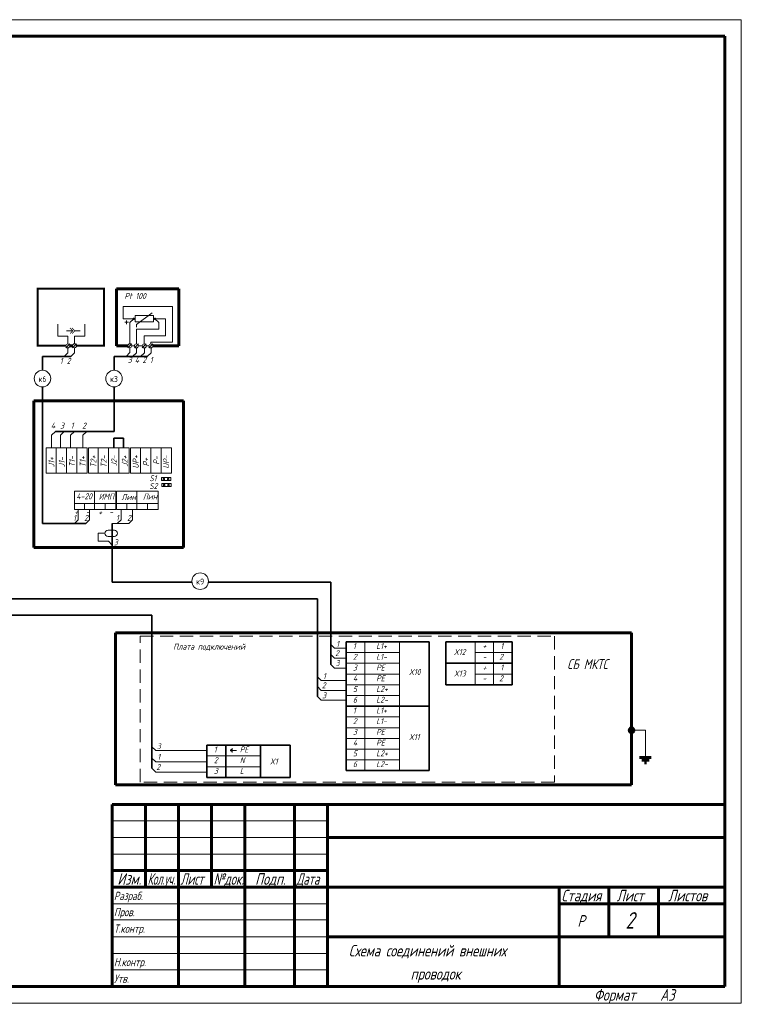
# Model space of a CAD drawing. Header units: millimetres. Extents: x 0 to 840, y 0 to 297.
# Tile 4 of 4: x 622 to 840, y 0 to 297. Entities that reach past the tile are written whole.
import ezdxf

# ---------------------------------------------------------------- set-up
doc = ezdxf.new("R2010")
doc.units = ezdxf.units.MM
for name, pattern in [('K5LT32768', [0]), ('K5LT32769', [0]), ('K5LT32770', [6, 4, -2]), ('K5LT_BASIC', [0]), ('K5LT_THIN', [0])]:
    doc.linetypes.add(name, pattern=pattern)
doc.layers.add('Системный слой', color=7, linetype='Continuous')
doc.styles.add('KTEXTSTYLE', font='GOST_AU.SHX', dxfattribs={"width": 0.96, "height": 5})

# ---------------------------------------------------------------- blocks, each defined once
blk = doc.blocks.new('U12')
at = {"layer": 'Системный слой', "true_color": 0xffffff}
h = blk.add_hatch(color=7, dxfattribs=at)
h.paths.add_polyline_path([(807.34, 82.89), (806.34, 81.9), (806.84, 81.7), (807.34, 81.9), (807.54, 82.4)])
h.paths.add_polyline_path([(806.34, 81.9), (807.34, 82.89), (806.84, 83.1), (806.34, 82.89), (806.14, 82.4)])
at = {"layer": 'Системный слой', "color": 5, "linetype": 'K5LT_BASIC', "lineweight": 60, "true_color": 0x0000ff}
for p, q in [((806.14, 81.7), (807.54, 83.1)), ((809.27, 74.21), (812.78, 74.21)), ((809.92, 73.39), (812.13, 73.39)), ((810.71, 72.6), (811.34, 72.6))]:
    blk.add_line(p, q, dxfattribs=at)
at = {"layer": 'Системный слой', "color": 7, "linetype": 'K5LT_THIN', "lineweight": 18}
for p in [(807.54, 82.4), (811.02, 74.71)]:
    blk.add_line(p, (811.02, 82.4), dxfattribs=at)
at = {"layer": 'Системный слой', "color": 5, "linetype": 'K5LT_BASIC', "lineweight": 60, "true_color": 0x0000ff}
blk.add_circle((806.84, 82.4), 0.701, dxfattribs=at)
blk = doc.blocks.new('U25')
at = {"layer": 'Системный слой', "color": 7, "linetype": 'K5LT_THIN', "lineweight": 18}
for p, q in [((648.73, 142.83), (650.62, 142.83)), ((648.73, 140.96), (650.62, 140.96))]:
    blk.add_line(p, q, dxfattribs=at)
for centre, start, end in [((648.73, 141.89), 90, 270), ((650.62, 141.89), 270, 90)]:
    blk.add_arc(centre, 0.934, start, end, dxfattribs=at)
blk = doc.blocks.new('U26')
at = {"layer": 'Системный слой', "color": 7, "linetype": 'K5LT_THIN', "lineweight": 18}
for p, q in [((638.08, 203.05), (636.2, 203.05)), ((640.28, 203.05), (638.68, 203.05))]:
    blk.add_line(p, q, dxfattribs=at)
at = {"layer": 'Системный слой', "color": 7, "linetype": 'K5LT_THIN', "const_width": 0.18}
for points in [[(637.23, 202.2), (638.08, 203.05), (637.23, 203.9)], [(637.83, 202.2), (638.68, 203.05), (637.83, 203.9)]]:
    blk.add_lwpolyline(points, dxfattribs=at)

msp = doc.modelspace()

# ---------------------------------------------------------------- linework, layer by layer
at = {"color": 7, "linetype": 'K5LT_THIN', "lineweight": 18}
for p, q in [((420, 297), (840, 297)), ((840, 297), (840, 0)), ((650, 55), (715, 55)), ((650, 50), (715, 50)), ((650, 45), (715, 45)), ((650, 30), (715, 30)), ((650, 25.18), (715, 25.18)), ((650, 20), (715, 20)), ((650, 15), (715, 15)), ((650, 10), (715, 10)), ((840, 0), (420, 0))]:
    msp.add_line(p, q, dxfattribs=at)
at = {"color": 5, "linetype": 'K5LT_BASIC', "lineweight": 60, "true_color": 0x0000ff}
for p, q in [((440, 292), (835, 292)), ((835, 292), (835, 5)), ((650, 60), (835, 60)), ((650, 5), (650, 60)), ((660, 55), (660, 60)), ((670, 5), (670, 60)), ((680, 55), (680, 60)), ((690, 5), (690, 60)), ((705, 5), (705, 60)), ((715, 5), (715, 60)), ((660, 50), (660, 55)), ((680, 50), (680, 55)), ((660, 45), (660, 50)), ((680, 45), (680, 50)), ((715, 50), (785, 50)), ((785, 50), (835, 50)), ((660, 40), (660, 45)), ((680, 40), (680, 45)), ((650, 40), (670, 40)), ((660, 35), (660, 40)), ((670, 40), (690, 40)), ((680, 35), (680, 40)), ((690, 40), (705, 40)), ((705, 40), (715, 40)), ((650, 35), (670, 35)), ((670, 35), (690, 35)), ((690, 35), (705, 35)), ((705, 35), (715, 35)), ((715, 35), (785, 35)), ((785, 35), (835, 35)), ((785, 20), (785, 35)), ((800, 20), (800, 35)), ((815, 20), (815, 35)), ((785, 30), (800, 30)), ((800, 30), (815, 30)), ((815, 30), (835, 30)), ((715, 20), (785, 20)), ((785, 5), (785, 20)), ((785, 20), (835, 20)), ((835, 5), (440, 5))]:
    msp.add_line(p, q, dxfattribs=at)
at = {"layer": 'Системный слой', "color": 5, "linetype": 'K5LT_BASIC', "lineweight": 60, "true_color": 0x0000ff}
for p, q in [((651.26, 215.73), (651.26, 198.51)), ((670.13, 215.73), (651.26, 215.73)), ((670.13, 198.51), (670.13, 215.73)), ((637.19, 198.51), (638, 198.51)), ((651.26, 198.51), (654.69, 198.51)), ((662.26, 198.51), (670.13, 198.51)), ((626.26, 181.94), (671.48, 181.94)), ((626.26, 137.56), (626.26, 181.94)), ((671.48, 181.94), (671.48, 137.56)), ((671.48, 137.56), (626.26, 137.56)), ((651.01, 111.84), (651.01, 65.88)), ((806.84, 111.84), (651.01, 111.84)), ((806.84, 65.88), (806.84, 111.84)), ((651.01, 65.88), (806.84, 65.88))]:
    msp.add_line(p, q, dxfattribs=at)
at = {"layer": 'Системный слой', "color": 7, "linetype": 'K5LT_THIN', "lineweight": 18}
for p, q in [((653.26, 206.7), (653.26, 210.43)), ((653.26, 210.43), (668.23, 210.43)), ((657.28, 204.9), (662.09, 208.51)), ((668.23, 210.43), (668.23, 199.61)), ((656.87, 206.7), (653.26, 206.7)), ((653.79, 205.61), (654.86, 205.61)), ((654.32, 205.07), (654.32, 206.14)), ((656.47, 206.7), (655.27, 205.5)), ((655.27, 205.5), (655.27, 199.11)), ((656.87, 207.7), (662.49, 207.7)), ((656.87, 205.7), (656.87, 207.7)), ((662.49, 205.7), (656.87, 205.7)), ((662.49, 207.7), (662.49, 205.7)), ((662.49, 206.7), (666.11, 206.7)), ((662.89, 206.7), (664.1, 205.5)), ((664.1, 205.5), (664.1, 203.49)), ((666.11, 206.7), (666.11, 201.48)), ((633.53, 205.02), (633.53, 201.42)), ((641.67, 205.02), (641.67, 201.42)), ((657.28, 204.9), (657.28, 204.11)), ((664.1, 203.49), (657.28, 203.49)), ((657.28, 203.49), (657.28, 199.09)), ((636.59, 201.42), (633.53, 201.42)), ((636.59, 201.42), (636.59, 199.11)), ((638.61, 201.42), (638.61, 199.11)), ((638.61, 201.42), (641.67, 201.42)), ((666.11, 201.48), (659.68, 201.48)), ((659.68, 201.48), (659.68, 199.09)), ((661.69, 199.61), (661.69, 199.08)), ((668.23, 199.61), (661.69, 199.61)), ((636.61, 196.41), (635.46, 195.26)), ((635.99, 197.89), (637.19, 199.09)), ((636.61, 197.89), (636.61, 196.41)), ((638.61, 196.41), (637.46, 195.26)), ((638, 197.91), (639.21, 199.11)), ((638.61, 197.91), (638.61, 196.41)), ((655.35, 196.44), (654.17, 195.26)), ((654.69, 197.91), (655.89, 199.11)), ((655.35, 197.91), (655.35, 196.44)), ((655.89, 198.51), (656.67, 198.51)), ((657.33, 196.42), (656.15, 195.24)), ((656.67, 197.89), (657.88, 199.09)), ((657.33, 197.89), (657.33, 196.42)), ((657.88, 198.51), (659.06, 198.51)), ((659.71, 196.41), (658.54, 195.23)), ((659.06, 197.88), (660.26, 199.09)), ((659.71, 197.88), (659.71, 196.41)), ((660.26, 198.51), (661.06, 198.51)), ((661.75, 196.41), (660.57, 195.23)), ((661.05, 197.87), (662.26, 199.08)), ((661.75, 197.88), (661.75, 196.41)), ((631.69, 171.52), (632.83, 172.66)), ((634.37, 171.52), (635.51, 172.66)), ((637.41, 171.52), (638.55, 172.66)), ((641.14, 171.52), (642.28, 172.66)), ((631.69, 167.73), (631.69, 171.52)), ((634.37, 167.73), (634.37, 171.52)), ((637.41, 167.73), (637.41, 171.52)), ((641.14, 167.73), (641.14, 171.52)), ((664.87, 157.78), (664.87, 158.75)), ((664.87, 158.75), (667.64, 158.75)), ((667.64, 157.78), (664.87, 157.78)), ((665.33, 158.47), (665.33, 158)), ((665.79, 158.47), (665.33, 158.47)), ((665.33, 158), (665.79, 158)), ((665.79, 158), (665.79, 158.47)), ((666.65, 158.47), (666.65, 158)), ((667.11, 158.47), (666.65, 158.47)), ((666.65, 158), (667.11, 158)), ((667.11, 158), (667.11, 158.47)), ((667.64, 158.75), (667.64, 157.78)), ((664.97, 155.97), (664.97, 156.95)), ((664.97, 156.95), (667.74, 156.95)), ((667.74, 155.97), (664.97, 155.97)), ((665.9, 156.66), (665.43, 156.66)), ((665.43, 156.66), (665.43, 156.2)), ((665.43, 156.2), (665.9, 156.2)), ((665.9, 156.2), (665.9, 156.66)), ((667.22, 156.66), (666.75, 156.66)), ((666.75, 156.66), (666.75, 156.2)), ((666.75, 156.2), (667.22, 156.2)), ((667.22, 156.2), (667.22, 156.66)), ((667.74, 156.95), (667.74, 155.97)), ((639.69, 149.06), (639.69, 146)), ((643.14, 149.06), (643.14, 146)), ((652.64, 149.06), (652.64, 146)), ((656.1, 149.06), (656.1, 146)), ((639.69, 146), (638.54, 144.86)), ((643.14, 146), (642, 144.86)), ((652.64, 146), (651.5, 144.86)), ((656.1, 146), (654.95, 144.86)), ((642, 144.86), (637, 144.86)), ((654.95, 144.86), (649.95, 144.86)), ((647.79, 141.89), (645.73, 141.89)), ((645.73, 141.89), (645.73, 139.49)), ((648.81, 139.49), (645.73, 139.49)), ((648.81, 139.49), (649.95, 138.35)), ((715.98, 108.3), (717.12, 107.16)), ((720.6, 107.16), (717.12, 107.16)), ((715.98, 105.3), (717.12, 104.16)), ((720.6, 104.16), (717.12, 104.16)), ((715.98, 102.3), (717.12, 101.16)), ((720.6, 101.16), (717.12, 101.16)), ((711.98, 98.58), (713.12, 97.44)), ((711.98, 95.58), (713.12, 94.44)), ((720.6, 97.44), (713.12, 97.44)), ((711.98, 92.58), (713.12, 91.44)), ((720.6, 94.44), (713.12, 94.44)), ((720.6, 91.44), (713.12, 91.44)), ((661.98, 77.4), (663.12, 76.26)), ((678.6, 76.26), (663.12, 76.26)), ((685.68, 76.33), (685.68, 76.44)), ((685.68, 76.33), (685.68, 76.21)), ((685.94, 76.33), (685.94, 76.66)), ((685.94, 76.33), (685.94, 76)), ((686.23, 76.33), (686.23, 76.99)), ((686.23, 76.33), (686.23, 75.67)), ((687.56, 76.33), (686.23, 76.33)), ((661.98, 74), (663.12, 72.86)), ((678.6, 72.86), (663.12, 72.86)), ((661.98, 70.94), (663.12, 69.79)), ((678.6, 69.79), (663.12, 69.79))]:
    msp.add_line(p, q, dxfattribs=at)
at = {"layer": 'Системный слой', "color": 7, "linetype": 'K5LT32768', "lineweight": 35}
for p, q in [((637.46, 195.26), (628.91, 195.26)), ((628.91, 191.11), (628.91, 195.26)), ((660.6, 195.26), (650.53, 195.26)), ((650.53, 191.11), (650.53, 195.26)), ((628.91, 144.86), (628.91, 186.11)), ((650.53, 172.66), (650.53, 186.11)), ((650.53, 172.66), (632.83, 172.66)), ((650.45, 167.73), (650.45, 170.62)), ((650.45, 170.62), (653.41, 170.62)), ((653.41, 170.62), (653.41, 167.73)), ((642, 144.86), (628.91, 144.86)), ((649.95, 144.86), (649.95, 127.14)), ((649.95, 127.14), (674.06, 127.14)), ((679.03, 127.14), (715.98, 127.14)), ((715.98, 127.14), (715.98, 102.3)), ((537.75, 122.14), (711.98, 122.14)), ((711.98, 122.14), (711.98, 92.58)), ((545.01, 117.14), (661.98, 117.14)), ((661.98, 117.14), (661.98, 70.94)), ((745.71, 109.1), (720.6, 109.1)), ((720.6, 70.22), (720.6, 109.1)), ((745.71, 70.22), (745.71, 109.1)), ((750.71, 109.1), (770.82, 109.1)), ((750.71, 96.14), (750.71, 109.1)), ((770.82, 96.14), (770.82, 109.1)), ((750.71, 102.62), (770.82, 102.62)), ((750.71, 96.14), (770.82, 96.14)), ((720.6, 89.66), (745.71, 89.66)), ((678.6, 68.16), (678.6, 77.88)), ((678.6, 77.88), (703.71, 77.88)), ((684.27, 77.88), (684.27, 68.16)), ((694.8, 77.88), (694.8, 68.16)), ((703.71, 68.16), (703.71, 77.88)), ((745.71, 70.22), (720.6, 70.22)), ((703.71, 68.16), (678.6, 68.16))]:
    msp.add_line(p, q, dxfattribs=at)
at = {"layer": 'Системный слой', "color": 18, "linetype": 'K5LT32769', "lineweight": 15, "true_color": 0x010101}
for p, q in [((630.06, 167.73), (642.43, 167.73)), ((630.06, 167.71), (630.06, 160.05)), ((633.04, 167.73), (633.04, 160.03)), ((636.16, 167.73), (636.16, 160.03)), ((639.29, 167.73), (639.29, 160.03)), ((642.43, 167.73), (642.43, 160.03)), ((642.77, 167.73), (655.14, 167.73)), ((642.77, 167.71), (642.77, 160.05)), ((645.75, 167.73), (645.75, 160.03)), ((648.87, 167.73), (648.87, 160.03)), ((652.01, 167.73), (652.01, 160.03)), ((655.14, 167.73), (655.14, 160.03)), ((655.54, 167.72), (667.9, 167.72)), ((655.54, 167.7), (655.54, 160.04)), ((658.52, 167.72), (658.52, 160.02)), ((661.63, 167.72), (661.63, 160.02)), ((664.77, 167.72), (664.77, 160.02)), ((667.9, 167.72), (667.9, 160.02)), ((630.06, 160.03), (642.43, 160.03)), ((642.77, 160.03), (655.14, 160.03)), ((655.54, 160.02), (667.9, 160.02)), ((638.54, 149.06), (638.54, 154.61)), ((638.54, 154.61), (651.04, 154.61)), ((644.66, 154.61), (644.66, 149.06)), ((651.04, 154.61), (651.04, 149.06)), ((651.32, 154.61), (663.83, 154.61)), ((651.32, 149.06), (651.32, 154.61)), ((657.45, 154.61), (657.45, 149.06)), ((663.83, 154.61), (663.83, 149.06)), ((651.04, 150.93), (638.54, 150.93)), ((651.04, 149.06), (638.54, 149.06)), ((641.58, 150.93), (641.58, 149.06)), ((647.86, 150.93), (647.86, 149.05)), ((663.83, 150.93), (651.32, 150.93)), ((663.83, 149.06), (651.32, 149.06)), ((654.37, 150.93), (654.37, 149.06)), ((660.65, 150.93), (660.65, 149.05)), ((726.27, 109.1), (726.27, 70.22)), ((736.8, 109.1), (736.8, 99.38)), ((770.82, 109.1), (759.62, 109.1)), ((759.62, 109.1), (759.62, 102.62)), ((765.15, 109.1), (765.15, 96.14)), ((736.8, 105.86), (720.6, 105.86)), ((759.62, 105.86), (770.82, 105.86)), ((736.8, 102.62), (720.6, 102.62)), ((750.71, 102.62), (770.82, 102.62)), ((770.82, 102.62), (759.62, 102.62)), ((759.62, 102.62), (759.62, 96.14)), ((720.6, 99.38), (736.8, 99.38)), ((736.8, 99.38), (720.6, 99.38)), ((736.8, 99.38), (736.8, 89.66)), ((759.62, 99.38), (770.82, 99.38)), ((736.8, 96.14), (720.6, 96.14)), ((736.8, 92.9), (720.6, 92.9)), ((736.8, 89.66), (720.6, 89.66)), ((736.8, 89.66), (736.8, 79.94)), ((736.8, 86.42), (720.6, 86.42)), ((736.8, 83.18), (720.6, 83.18)), ((736.8, 79.94), (720.6, 79.94)), ((736.8, 79.94), (736.8, 70.22)), ((694.8, 74.64), (678.6, 74.64)), ((736.8, 76.7), (720.6, 76.7)), ((694.8, 71.4), (678.6, 71.4)), ((736.8, 73.46), (720.6, 73.46))]:
    msp.add_line(p, q, dxfattribs=at)
at = {"layer": 'Системный слой', "color": 5, "linetype": 'K5LT32770', "lineweight": 15, "true_color": 0x0000ff}
for p, q in [((658.44, 110.77), (783.55, 110.77)), ((658.44, 66.77), (658.44, 110.77)), ((783.55, 110.77), (783.55, 66.77)), ((783.55, 66.77), (658.44, 66.77))]:
    msp.add_line(p, q, dxfattribs=at)
at = {"layer": 'Системный слой', "color": 5, "linetype": 'K5LT_BASIC', "true_color": 0x0000ff, "const_width": 0.6}
for points in [[(635.99, 198.51), (627.48, 198.51), (627.48, 215.73), (647.48, 215.73), (647.48, 198.51), (639.21, 198.51)], [(638, 198.51), (637.19, 198.51)], [(638, 198.51), (637.19, 198.51)], [(647.48, 198.51), (639.21, 198.51)]]:
    msp.add_lwpolyline(points, dxfattribs=at)
at = {"layer": 'Системный слой', "color": 7, "linetype": 'K5LT_THIN', "lineweight": 18}
for centre, radius in [((656.47, 206.7), 0.201), ((662.89, 206.7), 0.201), ((636.59, 198.49), 0.602), ((638.61, 198.51), 0.602), ((655.29, 198.51), 0.602), ((657.28, 198.49), 0.602), ((659.66, 198.48), 0.602), ((661.66, 198.48), 0.602)]:
    msp.add_circle(centre, radius, dxfattribs=at)
for centre in [(628.91, 188.61), (650.53, 188.61), (676.55, 127.42)]:
    msp.add_arc(centre, 2.5, 0, 360, dxfattribs=at)

# ---------------------------------------------------------------- block references
at = {"layer": 'Системный слой'}
for name in ['U26', 'U25', 'U12']:
    msp.add_blockref(name, (0, 0), dxfattribs=at)

# ---------------------------------------------------------------- texts
at = {"color": 7, "char_height": 2.5, "attachment_point": 1, "style": 'KTEXTSTYLE'}
for s, insert in [('\\H3.5;\\W0.965;\\Q15;\\Q15;Изм.', (651.53, 39.23)), ('\\H3.5;\\W0.965;\\Q15;\\Q15;\\W0.735;Кол.уч.', (660.65, 39.23)), ('\\H3.5;\\W0.965;\\Q15;\\Q15;\\W0.816;Лист', (670.6, 39.23)), ('\\H3.5;\\W0.965;\\Q15;\\Q15;\\W0.859;№док.', (680.57, 39.23)), ('\\H3.5;\\W0.965;\\Q15;\\Q15;Подп.', (693.15, 39.23)), ('\\H3.5;\\W0.965;\\Q15;\\Q15;\\W0.816;Дата', (705.6, 39.23)), ('\\H3.5;\\W0.965;\\Q15;\\Q15;\\H2.50;Разраб.', (650.5, 33.63)), ('\\H3.5;\\W0.965;\\Q15;\\Q15;Стадия', (785.66, 34.23)), ('\\H3.5;\\W0.965;\\Q15;\\Q15;Лист', (802.33, 34.23)), ('\\H3.5;\\W0.965;\\Q15;\\Q15;Листов', (817.88, 34.23)), ('\\H3.5;\\W0.965;\\Q15;\\Q15;\\H2.50;Пров.', (650.5, 28.73)), ('\\H3.5;\\W0.965;\\Q15;\\Q15;\\H5.00;2', (805, 27.47)), ('\\H3.5;\\W0.965;\\Q15;\\Q15;Р', (790.52, 26.58)), ('\\H3.5;\\W0.965;\\Q15;\\Q15;\\H2.50;Т.контр.', (650.5, 23.73)), ('\\H3.5;\\W0.965;\\Q15;\\Q15;Схема соединений внешних', (721.44, 17.58)), ('\\H3.5;\\W0.965;\\Q15;\\Q15;\\H2.50;Н.контр.', (650.5, 13.63)), ('\\H3.5;\\W0.965;\\Q15;\\Q15;проводок', (740.1, 10.58)), ('\\H3.5;\\W0.965;\\Q15;\\Q15;\\H2.50;Утв.', (650.5, 8.63)), ('\\H3.5;\\W0.965;\\Q15;\\Q15;Формат', (795.5, 4.23)), ('\\H3.5;\\W0.965;\\Q15;\\Q15;A3', (815.5, 4.23))]:
    msp.add_mtext(s, dxfattribs=dict(at, insert=insert))
at = {"layer": 'Системный слой', "color": 7, "char_height": 2.5, "attachment_point": 1, "style": 'KTEXTSTYLE'}
for s, insert in [('\\H3.5;\\W0.965;\\Q15;\\Q15;\\H1.80;Pt 100', (653.68, 214.45)), ('\\H3.5;\\W0.965;\\Q15;\\Q15;\\H1.80;1', (634.16, 194.86)), ('\\H3.5;\\W0.965;\\Q15;\\Q15;\\H1.80;2', (636.23, 194.83)), ('\\H3.5;\\W0.965;\\Q15;\\Q15;\\H1.80;3', (654.66, 195.13)), ('\\H3.5;\\W0.965;\\Q15;\\Q15;\\H1.80;4', (656.81, 195.13)), ('\\H3.5;\\W0.965;\\Q15;\\Q15;\\H1.80;2', (659.09, 195.13)), ('\\H3.5;\\W0.965;\\Q15;\\Q15;\\H1.80;1', (661.35, 195.13)), ('\\H3.5;\\W0.965;\\Q15;\\Q0;\\H1.80;к6', (627.72, 189.4)), ('\\H3.5;\\W0.965;\\Q15;\\Q0;\\H1.80;к3', (649.33, 189.4)), ('\\H3.5;\\W0.965;\\Q15;\\Q15;\\H1.80;4', (631.46, 175.32)), ('\\H3.5;\\W0.965;\\Q15;\\Q15;\\H1.80;3', (634.26, 175.32)), ('\\H3.5;\\W0.965;\\Q15;\\Q15;\\H1.80;1', (637.46, 175.32)), ('\\H3.5;\\W0.965;\\Q15;\\Q15;\\H1.80;2', (640.93, 175.32)), ('\\H3.5;\\W0.965;\\Q15;\\Q15;\\H1.80;S1', (661.17, 159.41)), ('\\H3.5;\\W0.965;\\Q15;\\Q15;\\H1.80;S2', (661.16, 157.07)), ('\\H3.5;\\W0.965;\\Q15;\\Q15;\\H1.80;4-20', (639.15, 153.96)), ('\\H3.5;\\W0.965;\\Q15;\\Q15;\\H1.80;ИМП', (645.89, 153.87)), ('\\H3.5;\\W0.965;\\Q15;\\Q15;\\H1.80;Лин', (652.75, 153.72)), ('\\H3.5;\\W0.965;\\Q15;\\Q15;\\H1.80;Лин', (659.2, 153.9)), ('\\H3.5;\\W0.965;\\Q15;\\Q15;\\H1.80;+', (638.54, 149.24)), ('\\H3.5;\\W0.965;\\Q15;\\Q15;\\H1.80;+', (645.76, 149.12)), ('\\H3.5;\\W0.965;\\Q15;\\Q15;\\H1.80;1', (638.16, 147.45)), ('\\H3.5;\\W0.965;\\Q15;\\Q15;\\H1.80;2', (641.49, 147.43)), ('\\H3.5;\\W0.965;\\Q15;\\Q15;\\H1.80;-', (642.03, 149.18)), ('\\H3.5;\\W0.965;\\Q15;\\Q15;\\H1.80;-', (649.06, 149.23)), ('\\H3.5;\\W0.965;\\Q15;\\Q15;\\H1.80;1', (651.12, 147.45)), ('\\H3.5;\\W0.965;\\Q15;\\Q15;\\H1.80;2', (654.45, 147.43)), ('\\H3.5;\\W0.965;\\Q15;\\Q15;\\H1.80;3', (650.46, 140.04)), ('\\H3.5;\\W0.965;\\Q15;\\Q0;\\H1.80;к9', (675.35, 128.21)), ('\\H3.5;\\W0.965;\\Q15;\\Q15;\\H1.80;Плата подключений', (668.4, 108.54)), ('\\H3.5;\\W0.965;\\Q15;\\Q15;\\H1.80;1', (717.64, 109.39)), ('\\H3.5;\\W0.965;\\Q15;\\Q15;\\H1.80;1', (722.69, 108.72)), ('\\H3.5;\\W0.965;\\Q15;\\Q15;\\H1.80;L1+', (729.71, 108.72)), ('\\H3.5;\\W0.965;\\Q15;\\Q15;\\H1.80;+', (761.82, 108.72)), ('\\H3.5;\\W0.965;\\Q15;\\Q15;\\H1.80;1', (767.23, 108.72)), ('\\H3.5;\\W0.965;\\Q15;\\Q15;\\H1.80;2', (717.3, 106.58)), ('\\H3.5;\\W0.965;\\Q15;\\Q15;\\H1.80;2', (722.69, 105.48)), ('\\H3.5;\\W0.965;\\Q15;\\Q15;\\H1.80;L1-', (729.71, 105.48)), ('\\H3.5;\\W0.965;\\Q15;\\Q15;\\H1.80;X12', (753.17, 106.93)), ('\\H3.5;\\W0.965;\\Q15;\\Q15;\\H1.80;-', (761.82, 105.48)), ('\\H3.5;\\W0.965;\\Q15;\\Q15;\\H1.80;2', (766.89, 105.48)), ('\\H3.5;\\W0.965;\\Q15;\\Q15;\\H1.80;3', (717.42, 103.58)), ('\\H3.5;\\W0.965;\\Q15;\\Q15;\\H1.80;3', (722.69, 102.24)), ('\\H3.5;\\W0.965;\\Q15;\\Q15;\\H1.80;PE', (729.71, 102.24)), ('\\H3.5;\\W0.965;\\Q15;\\Q15;\\H1.80;+', (761.82, 102.24)), ('\\H3.5;\\W0.965;\\Q15;\\Q15;\\H1.80;1', (767.23, 102.24)), ('\\H3.5;\\W0.965;\\Q15;\\Q15;\\H3.00;СБ МКТС', (787.43, 103.87)), ('\\H3.5;\\W0.965;\\Q15;\\Q15;\\H1.80;1', (713.64, 99.67)), ('\\H3.5;\\W0.965;\\Q15;\\Q15;\\H1.80;4', (722.69, 99)), ('\\H3.5;\\W0.965;\\Q15;\\Q15;\\H1.80;PE', (729.71, 99)), ('\\H3.5;\\W0.965;\\Q15;\\Q15;\\H1.80;X10', (739.59, 100.89)), ('\\H3.5;\\W0.965;\\Q15;\\Q15;\\H1.80;X13', (753.17, 100.45)), ('\\H3.5;\\W0.965;\\Q15;\\Q15;\\H1.80;2', (766.89, 99)), ('\\H3.5;\\W0.965;\\Q15;\\Q15;\\H1.80;2', (713.3, 96.86)), ('\\H3.5;\\W0.965;\\Q15;\\Q15;\\H1.80;5', (722.69, 95.76)), ('\\H3.5;\\W0.965;\\Q15;\\Q15;\\H1.80;L2+', (729.71, 95.76)), ('\\H3.5;\\W0.965;\\Q15;\\Q15;\\H1.80;-', (761.82, 99)), ('\\H3.5;\\W0.965;\\Q15;\\Q15;\\H1.80;3', (713.42, 93.86)), ('\\H3.5;\\W0.965;\\Q15;\\Q15;\\H1.80;6', (722.69, 92.52)), ('\\H3.5;\\W0.965;\\Q15;\\Q15;\\H1.80;L2-', (729.71, 92.52)), ('\\H3.5;\\W0.965;\\Q15;\\Q15;\\H1.80;1', (722.69, 89.28)), ('\\H3.5;\\W0.965;\\Q15;\\Q15;\\H1.80;L1+', (729.71, 89.28)), ('\\H3.5;\\W0.965;\\Q15;\\Q15;\\H1.80;2', (722.69, 86.04)), ('\\H3.5;\\W0.965;\\Q15;\\Q15;\\H1.80;L1-', (729.71, 86.04)), ('\\H3.5;\\W0.965;\\Q15;\\Q15;\\H1.80;3', (722.69, 82.8)), ('\\H3.5;\\W0.965;\\Q15;\\Q15;\\H1.80;PE', (729.71, 82.8)), ('\\H3.5;\\W0.965;\\Q15;\\Q15;\\H1.80;X11', (739.59, 81.24)), ('\\H3.5;\\W0.965;\\Q15;\\Q15;\\H1.80;3', (663.44, 78.49)), ('\\H3.5;\\W0.965;\\Q15;\\Q15;\\H1.80;1', (680.69, 77.5)), ('\\H3.5;\\W0.965;\\Q15;\\Q15;\\H1.80;PE', (688.52, 77.5)), ('\\H3.5;\\W0.965;\\Q15;\\Q15;\\H1.80;4', (722.69, 79.56)), ('\\H3.5;\\W0.965;\\Q15;\\Q15;\\H1.80;PE', (729.71, 79.56)), ('\\H3.5;\\W0.965;\\Q15;\\Q15;\\H1.80;1', (663.62, 75.28)), ('\\H3.5;\\W0.965;\\Q15;\\Q15;\\H1.80;5', (722.69, 76.32)), ('\\H3.5;\\W0.965;\\Q15;\\Q15;\\H1.80;L2+', (729.71, 76.32)), ('\\H3.5;\\W0.965;\\Q15;\\Q15;\\H1.80;2', (663.3, 72.21)), ('\\H3.5;\\W0.965;\\Q15;\\Q15;\\H1.80;2', (680.69, 74.26)), ('\\H3.5;\\W0.965;\\Q15;\\Q15;\\H1.80;N', (688.52, 74.26)), ('\\H3.5;\\W0.965;\\Q15;\\Q15;\\H1.80;X1', (697.59, 73.89)), ('\\H3.5;\\W0.965;\\Q15;\\Q15;\\H1.80;6', (722.69, 73.08)), ('\\H3.5;\\W0.965;\\Q15;\\Q15;\\H1.80;L2-', (729.71, 73.08)), ('\\H3.5;\\W0.965;\\Q15;\\Q15;\\H1.80;3', (680.69, 71.02)), ('\\H3.5;\\W0.965;\\Q15;\\Q15;\\H1.80;L', (688.52, 71.02))]:
    msp.add_mtext(s, dxfattribs=dict(at, insert=insert))
at = {"layer": 'Системный слой', "color": 7, "char_height": 2.5, "attachment_point": 1, "rotation": 90, "style": 'KTEXTSTYLE'}
for s, insert in [('\\H3.5;\\W0.965;\\Q15;\\Q15;\\H1.80;J1+', (630.69, 161.87)), ('\\H3.5;\\W0.965;\\Q15;\\Q15;\\H1.80;J1-', (633.82, 161.86)), ('\\H3.5;\\W0.965;\\Q15;\\Q15;\\H1.80;T1-', (636.96, 161.86)), ('\\H3.5;\\W0.965;\\Q15;\\Q15;\\H1.80;T1+', (640.16, 161.84)), ('\\H3.5;\\W0.965;\\Q15;\\Q15;\\H1.80;T2+', (643.41, 161.71)), ('\\H3.5;\\W0.965;\\Q15;\\Q15;\\H1.80;T2-', (646.53, 161.7)), ('\\H3.5;\\W0.965;\\Q15;\\Q15;\\H1.80;J2-', (649.67, 162.03)), ('\\H3.5;\\W0.965;\\Q15;\\Q15;\\H1.80;J2+', (652.87, 162)), ('\\H3.5;\\W0.965;\\Q15;\\Q15;\\H1.80;UP+', (656.17, 161.42)), ('\\H3.5;\\W0.965;\\Q15;\\Q15;\\H1.80;P+', (659.29, 162.08)), ('\\H3.5;\\W0.965;\\Q15;\\Q15;\\H1.80;P-', (662.43, 162.58)), ('\\H3.5;\\W0.965;\\Q15;\\Q15;\\H1.80;UP-', (665.39, 161.4))]:
    msp.add_mtext(s, dxfattribs=dict(at, insert=insert))

doc.saveas('drawing.dxf')
